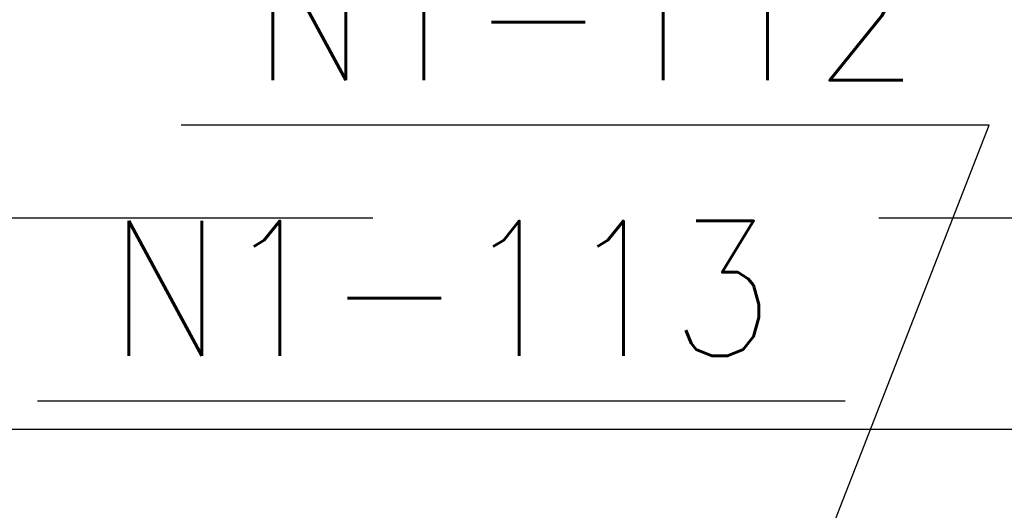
# Model space of a CAD drawing. Header units: millimetres. Extents: x -56303 to -45239, y -20463 to -4540.
# Tile 211 of 256: x -50958 to -50900, y -11595 to -11566. Entities that reach past the tile are written whole.
import ezdxf

# ---------------------------------------------------------------- set-up
doc = ezdxf.new("R2010")
doc.units = ezdxf.units.MM
doc.linetypes.add('ACAD_ISO02W100', pattern=[15, 12, -3])
doc.layers.add('_HVAC_podkład', color=8, linetype='Continuous')
doc.layers.add('FLUID-N1-80-NUM', color=7, linetype='Continuous')
doc.styles.add('OPIS1', font='ROMANS.SHX', dxfattribs={"width": 0.9})
doc.dimstyles.new('wymiar', dxfattribs={"dimtxt": 8, "dimasz": 5, "dimexe": 0.1, "dimexo": 0.1, "dimgap": 1, "dimtad": 1, "dimdec": 0, "dimlfac": 10, "dimdsep": 46, "dimtxsty": 'OPIS1', "dimblk": 'OBLIQUE', "dimcen": 10, "dimclrd": 256, "dimclre": 256, "dimadec": 0, "dimazin": 0, "dimtfac": 1, "dimtdec": 0, "dimtmove": 0, "dimatfit": 3, "dimfxl": 1, "dimarcsym": 0})

# ---------------------------------------------------------------- blocks, each defined once
blk = doc.blocks.new('_Oblique')
at = {"color": 0, "linetype": 'ByBlock', "lineweight": -2}
blk.add_line((-0.5, -0.5), (0.5, 0.5), dxfattribs=at)

msp = doc.modelspace()

# ---------------------------------------------------------------- linework, layer by layer
at = {"layer": '_HVAC_podkład', "linetype": 'ACAD_ISO02W100', "ltscale": 10}
msp.add_line((-49287.208, -11577.357), (-53857.52, -11577.357), dxfattribs=at)
at = {"layer": '_HVAC_podkład'}
msp.add_lwpolyline([(-53403.444, -11589.857), (-50438.444, -11589.857)], dxfattribs=at)
at = {"layer": 'FLUID-N1-80-NUM', "color": 3}
for p, q in [((-50900.672, -11571.859), (-50948.558, -11571.859)), ((-50909.206, -11588.188), (-50957.092, -11588.188))]:
    msp.add_line(p, q, dxfattribs=at)

# ---------------------------------------------------------------- texts
at = {"layer": 'FLUID-N1-80-NUM', "color": 6, "char_height": 8, "attachment_point": 5, "style": 'OPIS1'}
for s, insert in [('N1-112\\P ', (-50924.615, -11571.859)), ('N1-113\\P ', (-50933.149, -11588.188))]:
    msp.add_mtext(s, dxfattribs=dict(at, insert=insert))

# ---------------------------------------------------------------- leaders
at = {"layer": 'FLUID-N1-80-NUM', "color": 3}
for points in [[(-50952.444, -11624.857), (-51002.98, -11561.893)], [(-50917.444, -11614.857), (-50900.672, -11571.859)], [(-50952.444, -11624.857), (-51006.047, -11580.172)]]:
    msp.add_leader(points, dimstyle='wymiar', override={"dimscale": 0.1, "dimclrd": 3, "dimclre": 3}, dxfattribs=at)

doc.saveas('drawing.dxf')
